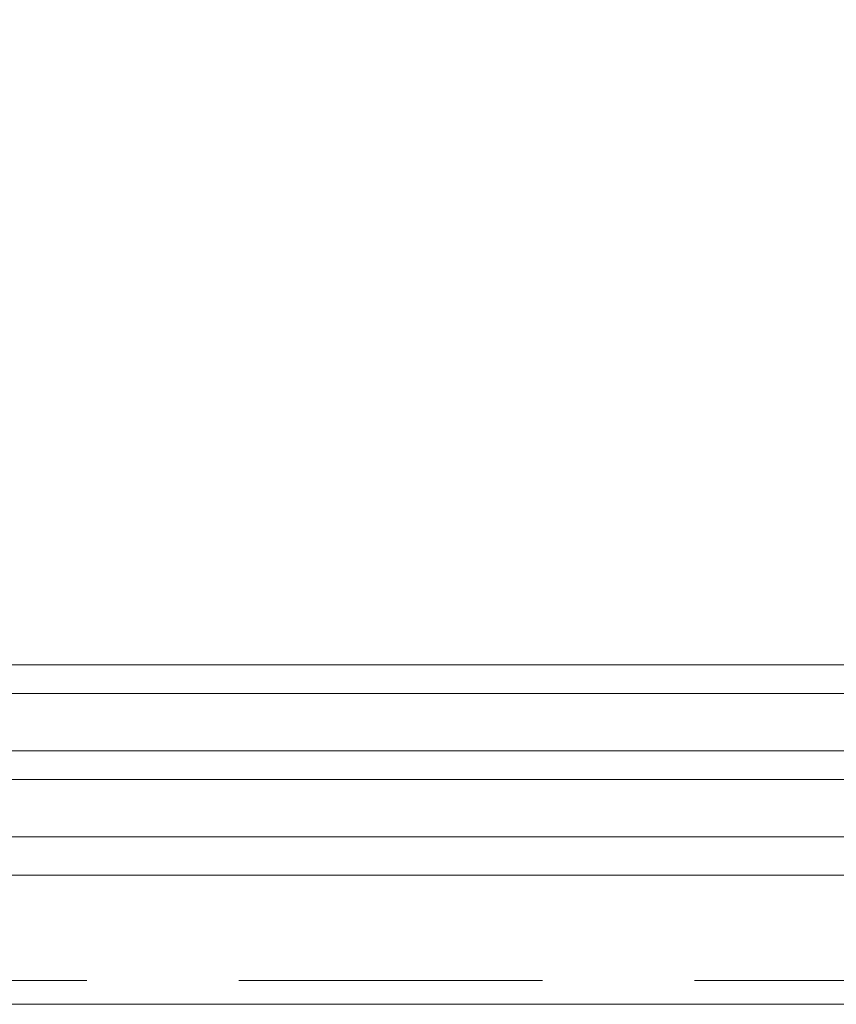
# Model space of a CAD drawing. Header units: millimetres. Extents: x 213386 to 506888, y 183055 to 450952.
# Tile 40 of 256: x 375118 to 375289, y 284292 to 284498. Entities that reach past the tile are written whole.
import ezdxf

# ---------------------------------------------------------------- set-up
doc = ezdxf.new("R2010")
doc.units = ezdxf.units.MM
doc.linetypes.add('ČÁRKOVANÁ', pattern=[19.05, 12.7, -6.35])
doc.layers.add('FASÁDA DETAILNÍ', color=255, linetype='Continuous', lineweight=0)

msp = doc.modelspace()

# ---------------------------------------------------------------- linework, layer by layer
at = {"layer": 'FASÁDA DETAILNÍ'}
for p, q in [((387044.81, 284363.15), (373041.64, 284363.15)), ((393344.81, 284363.15), (373041.64, 284363.15)), ((380744.81, 284363.15), (374963.47, 284363.15)), ((373041.64, 284357.15), (387044.81, 284357.15)), ((373041.64, 284357.15), (393344.81, 284357.15)), ((374963.47, 284357.15), (376922.14, 284357.15)), ((387044.81, 284345.15), (373041.64, 284345.15)), ((393344.81, 284345.15), (373041.64, 284345.15)), ((376922.14, 284345.15), (374963.47, 284345.15)), ((373041.64, 284339.15), (387044.81, 284339.15)), ((373041.64, 284339.15), (393344.81, 284339.15)), ((374963.47, 284339.15), (376881.14, 284339.15)), ((387044.81, 284327.15), (373041.64, 284327.15)), ((393344.81, 284327.15), (373041.64, 284327.15)), ((376922.14, 284327.15), (374963.47, 284327.15)), ((373041.64, 284319.15), (399616.64, 284319.15)), ((374022.14, 284319.15), (376881.14, 284319.15))]:
    msp.add_line(p, q, dxfattribs=at)
msp.add_lwpolyline([(399616.64, 284292.15), (373036.64, 284292.15), (373036.64, 307972.15), (399616.64, 307972.15)], close=True, dxfattribs=at)
at = {"layer": 'FASÁDA DETAILNÍ', "linetype": 'ČÁRKOVANÁ', "ltscale": 5}
msp.add_lwpolyline([(399611.64, 284297.15), (373041.64, 284297.15), (373041.64, 307967.15), (399611.64, 307967.15)], close=True, dxfattribs=at)

doc.saveas('drawing.dxf')
